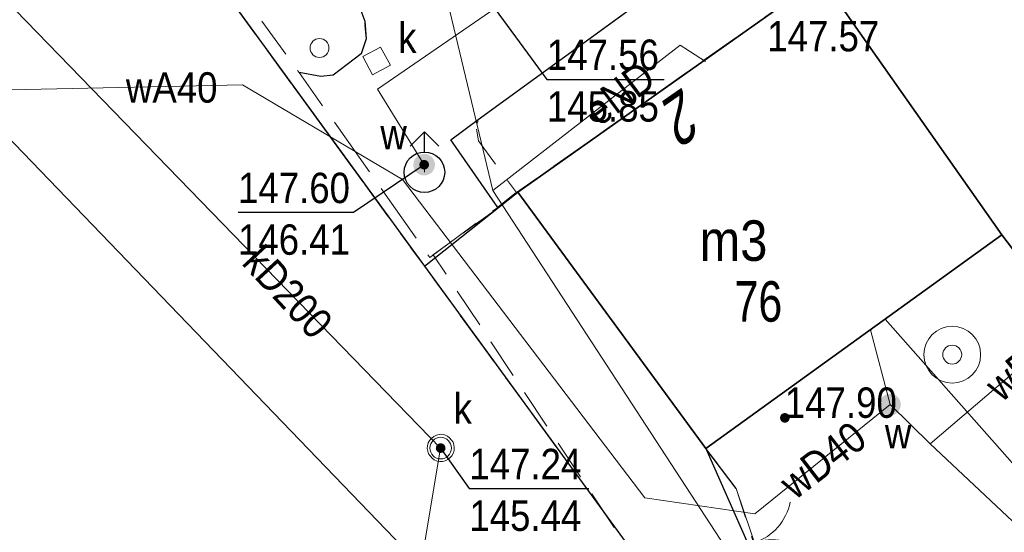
# Model space of a CAD drawing. Header units: metres. Extents: x 5548743 to 5556416, y 5707500 to 5714000.
# Tile 158 of 203: x 5554427 to 5554463, y 5710469 to 5710488. Entities that reach past the tile are written whole.
import ezdxf
from ezdxf.enums import TextEntityAlignment as Align

# ---------------------------------------------------------------- set-up
doc = ezdxf.new("R2010")
doc.units = ezdxf.units.M
doc.header["$MEASUREMENT"] = 0
for name, pattern in [('1.5_0.75', [2.25, 1.5, -0.75]), ('2.25_0.75', [3, 2.25, -0.75]), ('219-1000', [0]), ('otob_1000', [0])]:
    doc.linetypes.add(name, pattern=pattern)
doc.layers.get('0').update_dxf_attribs({"color": 2, "linetype": 'CONTINUOUS', "lineweight": 5})
for name, color, linetype in [('218-kontur użytku gruntowego', 7, 'CONTINUOUS'), ('219-działka ewidencyjna', 7, 'CONTINUOUS'), ('238-Punkt adresowy budynku', 7, 'CONTINUOUS'), ('312-budynek ewidencyjny', 7, 'CONTINUOUS'), ('312-oznaczenie budynku ewidencyjnego', 7, 'CONTINUOUS'), ('312-oznaczenie budynku ewidencyjnego-Atr117', 7, 'CONTINUOUS'), ('brama', 7, 'CONTINUOUS'), ('chodnik', 7, 'CONTINUOUS'), ('hydrant', 7, 'CONTINUOUS'), ('jezdnia', 7, 'CONTINUOUS'), ('krawężnik', 7, 'CONTINUOUS'), ('ogrodzenie trwałe', 7, 'CONTINUOUS'), ('przewód elektroenergetyczny podziemny', 7, 'CONTINUOUS'), ('przewód elektroenergetyczny podziemny-Atr1', 7, 'CONTINUOUS'), ('przewód kanalizacyjny', 7, 'CONTINUOUS'), ('przewód kanalizacyjny-Atr1', 7, 'CONTINUOUS'), ('przewód telekomunikacyjny podziemny', 7, 'CONTINUOUS'), ('przewód wodociągowy', 7, 'CONTINUOUS'), ('przewód wodociągowy-Atr1', 7, 'CONTINUOUS'), ('rzedna', 7, 'CONTINUOUS'), ('rzedna-Atr2', 7, 'CONTINUOUS'), ('rzedna-Atr3', 7, 'CONTINUOUS'), ('studnia kanalizacyjna', 7, 'CONTINUOUS'), ('studnia zwykła', 7, 'CONTINUOUS'), ('słup przewodów napowietrznych', 7, 'CONTINUOUS'), ('trawnik', 7, 'CONTINUOUS'), ('właz do komory lub kanału', 7, 'CONTINUOUS'), ('właz do komory lub kanału - okrągły', 7, 'CONTINUOUS'), ('właz do komory lub kanału - okrągły-Atr17', 7, 'CONTINUOUS'), ('właz do komory lub kanału-Atr17', 7, 'CONTINUOUS'), ('zasuwa lub zawór', 7, 'CONTINUOUS'), ('zasuwa lub zawór-Atr17', 7, 'CONTINUOUS')]:
    doc.layers.add(name, color=color, linetype=linetype)
doc.styles.get("Standard").update_dxf_attribs({"font": 'Working1250', "width": 0.75})
doc.linetypes.add('902-1000', pattern='A,5,0,[1,ksztalty.shx,S=1,R=0,X=0,Y=0],5', length=10)

# ---------------------------------------------------------------- blocks, each defined once
blk = doc.blocks.new('PW01')
at = {"linetype": 'Continuous', "lineweight": 13}
h = blk.add_hatch(color=0, dxfattribs=at)
edge = h.paths.add_edge_path()
edge.add_arc((0, 0), 0.18, 0, 360)
blk = doc.blocks.new('US25')
at = {"linetype": 'Continuous', "lineweight": 13}
h = blk.add_hatch(color=0, dxfattribs=at)
edge = h.paths.add_edge_path()
edge.add_arc((0, 0), 0.4, 0, 360)
blk = doc.blocks.new('US13')
at = {"color": 0, "linetype": 'Continuous', "lineweight": 13}
for radius in [1.05, 0.35]:
    blk.add_circle((0, 0), radius, dxfattribs=at)
blk = doc.blocks.new('OK02')
at = {"color": 0, "linetype": 'Continuous', "lineweight": 0}
for centre, start, end in [((-2, 0), 0, 60), ((2, 0), 120, 180)]:
    blk.add_arc(centre, 2, start, end, dxfattribs=at)
blk = doc.blocks.new('US22')
at = {"color": 0, "linetype": 'Continuous', "lineweight": 0}
blk.add_circle((0, 0), 0.4, dxfattribs=at)
blk = doc.blocks.new('SUWH')
at = {"color": 0, "linetype": 'Continuous'}
for p in [(-0.531, 0.969), (0, 0.75), (0.531, 0.969)]:
    blk.add_line(p, (0, 1.5), dxfattribs=at)
blk.add_circle((0, 0), 0.75, dxfattribs=at)
blk = doc.blocks.new('US15')
at = {"color": 0, "linetype": 'Continuous', "lineweight": 13}
blk.add_circle((0, 0), 0.35, dxfattribs=at)

msp = doc.modelspace()

# ---------------------------------------------------------------- linework, layer by layer
at = {"layer": '218-kontur użytku gruntowego', "color": 70, "linetype": '1.5_0.75', "lineweight": 18, "flags": 128}
for points in [[(5554441.48, 5710478.68), (5554421.11, 5710506.67)], [(5554421.11, 5710506.67), (5554441.48, 5710478.68)], [(5554456.15, 5710489.37), (5554444.93, 5710481.42)], [(5554444.93, 5710481.42), (5554456.15, 5710489.37)], [(5554444.93, 5710481.42), (5554451.89, 5710471.93)], [(5554451.89, 5710471.93), (5554444.93, 5710481.42)], [(5554449.34, 5710467.9), (5554441.48, 5710478.68)], [(5554441.48, 5710478.68), (5554449.34, 5710467.9)], [(5554451.89, 5710471.93), (5554454.24, 5710466.61)], [(5554454.24, 5710466.61), (5554451.89, 5710471.93)]]:
    msp.add_lwpolyline(points, dxfattribs=at)
at = {"layer": '219-działka ewidencyjna', "color": 94, "linetype": '219-1000', "lineweight": 30, "flags": 128}
for points in [[(5554421.11, 5710506.67), (5554441.48, 5710478.68)], [(5554456.15, 5710489.37), (5554444.93, 5710481.42)], [(5554456.15, 5710489.37), (5554462.84, 5710479.84)], [(5554441.48, 5710478.68), (5554444.93, 5710481.42)], [(5554451.89, 5710471.93), (5554444.93, 5710481.42)], [(5554462.84, 5710479.84), (5554464.57, 5710477.56)], [(5554441.48, 5710478.68), (5554449.34, 5710467.9)], [(5554451.89, 5710471.93), (5554454.24, 5710466.61)]]:
    msp.add_lwpolyline(points, dxfattribs=at)
at = {"layer": '312-budynek ewidencyjny', "color": 252, "linetype": 'Continuous', "lineweight": 35, "flags": 128}
for points in [[(5554444.93, 5710481.42), (5554456.15, 5710489.37)], [(5554456.15, 5710489.37), (5554462.84, 5710479.84)], [(5554462.84, 5710479.84), (5554456.15, 5710489.37)], [(5554424.08, 5710485.53), (5554441.35, 5710467.59)], [(5554451.89, 5710471.93), (5554444.93, 5710481.42)], [(5554462.84, 5710479.84), (5554451.89, 5710471.93)], [(5554464.57, 5710477.56), (5554462.84, 5710479.84)]]:
    msp.add_lwpolyline(points, dxfattribs=at)
at = {"layer": 'brama', "color": 252, "linetype": 'otob_1000', "lineweight": 18, "flags": 128}
msp.add_lwpolyline([(5554453.01, 5710470.45), (5554454.37, 5710466.45)], dxfattribs=at)
at = {"layer": 'chodnik', "color": 252, "linetype": '1.5_0.75', "lineweight": 18, "flags": 128}
for points in [[(5554443.41, 5710483.75), (5554443.48, 5710483.32), (5554444.89, 5710481.41), (5554456.15, 5710489.37), (5554463.92, 5710495.09), (5554471.81, 5710500.87), (5554478.92, 5710505.94), (5554487.22, 5710511.83), (5554494.74, 5710517.27), (5554502.24, 5710522.68), (5554509.44, 5710527.98), (5554517.53, 5710533.78), (5554523.91, 5710538.26), (5554526.95, 5710540.3), (5554530.39, 5710542.48), (5554529.99, 5710543.17), (5554531.67, 5710544.37), (5554540.15, 5710548.3), (5554542.17, 5710544.15), (5554543.16, 5710544.62), (5554541.6, 5710547.89), (5554545.78, 5710549.93), (5554545.46, 5710550.59), (5554552.12, 5710553.48), (5554553.39, 5710550.56), (5554546.96, 5710547.54), (5554547.39, 5710546.68), (5554550.44, 5710548.15), (5554556.72, 5710551.2), (5554557.91, 5710550.65), (5554560.57, 5710542.33), (5554562.25, 5710537.06), (5554562.95, 5710534.86), (5554564.19, 5710535.17), (5554563.68, 5710537.46), (5554563.06, 5710540.12), (5554562.14, 5710542.87), (5554557.72, 5710555.64), (5554557.27, 5710556.62), (5554556.75, 5710557.41), (5554555.64, 5710558.2), (5554554.78, 5710558.61), (5554553.78, 5710558.9), (5554553.05, 5710558.68), (5554534.16, 5710549.88), (5554521.64, 5710540.81), (5554505.22, 5710528.95), (5554488.48, 5710516.77), (5554467.28, 5710501.44), (5554443.47, 5710484.11)], [(5554534.68, 5710444.02), (5554533.44, 5710447.83), (5554532.74, 5710450.32), (5554532.25, 5710453.02), (5554531.99, 5710455.98), (5554532.08, 5710458.09), (5554525.34, 5710462.38), (5554524.61, 5710462.94), (5554522.83, 5710461.38), (5554527.34, 5710458.21), (5554523.68, 5710452.82), (5554522.68, 5710451.26), (5554522.17, 5710451.09), (5554521.72, 5710451.23), (5554520.3, 5710452.13), (5554518.05, 5710448.36), (5554519.95, 5710447.14), (5554517.57, 5710443.57), (5554517.24, 5710443.09), (5554516.84, 5710442.79), (5554516.38, 5710442.77), (5554515.07, 5710443.57), (5554513.04, 5710440.34), (5554514.26, 5710439.58), (5554514.56, 5710439.21), (5554514.45, 5710438.79), (5554514.05, 5710438.35), (5554513.16, 5710438.21), (5554511.84, 5710438.35), (5554499.44, 5710441.37), (5554492.31, 5710443.8), (5554488.5, 5710446.13), (5554485.15, 5710442.98), (5554480.02, 5710444.15), (5554476.84, 5710445.73), (5554473, 5710448.34), (5554458, 5710461.89), (5554454.24, 5710466.61), (5554453.01, 5710470.45), (5554451.89, 5710471.93), (5554444.93, 5710481.42), (5554444.35, 5710480.94), (5554441.8, 5710479.11), (5554450.83, 5710465.49), (5554462.77, 5710454.82), (5554472.06, 5710446.49), (5554474.79, 5710444.72), (5554479.98, 5710442.38), (5554485.01, 5710441.4), (5554491.58, 5710441.36), (5554502.71, 5710438.14), (5554511.32, 5710435.72), (5554512.21, 5710435.29), (5554516.44, 5710435.55), (5554519.7, 5710437.6), (5554520.86, 5710439.17), (5554523.35, 5710439.77), (5554534.99, 5710442.97)]]:
    msp.add_lwpolyline(points, close=True, dxfattribs=at)
at = {"layer": 'jezdnia', "color": 252, "linetype": '2.25_0.75', "lineweight": 18, "flags": 128}
msp.add_lwpolyline([(5554412.43, 5710514.29), (5554408.24, 5710510.92), (5554418.66, 5710508.44), (5554419.59, 5710509.15), (5554420.38, 5710509.5), (5554421.46, 5710509.6), (5554422.36, 5710509.47), (5554423.16, 5710509.24), (5554423.89, 5710508.85), (5554424.46, 5710508.45), (5554428.69, 5710502.64), (5554439.05, 5710488.34), (5554439.27, 5710487.75), (5554439.32, 5710487.1), (5554439.14, 5710486.55), (5554438.1, 5710485.76), (5554437.65, 5710485.71), (5554436.85, 5710485.85), (5554441.68, 5710479.01), (5554444.19, 5710480.86), (5554442.45, 5710483.36), (5554443.47, 5710484.11), (5554467.28, 5710501.44), (5554488.48, 5710516.77), (5554505.22, 5710528.95), (5554521.64, 5710540.81), (5554534.16, 5710549.88), (5554542.28, 5710555.84), (5554542.73, 5710556.08), (5554548.69, 5710558.31), (5554550.14, 5710558.79), (5554550.8, 5710559.03), (5554551.51, 5710559.12), (5554552.37, 5710559.08), (5554553.78, 5710558.9), (5554554.78, 5710558.61), (5554555.64, 5710558.2), (5554556.75, 5710557.41), (5554557.27, 5710556.62), (5554557.72, 5710555.64), (5554562.19, 5710557.43), (5554562.14, 5710560.52), (5554558, 5710570.33), (5554557.22, 5710570.54), (5554556.66, 5710571.02), (5554556.14, 5710571.5), (5554555.73, 5710572.18), (5554551.34, 5710570.77), (5554551.5, 5710569.95), (5554551.48, 5710569.22), (5554551.26, 5710568.27), (5554550.9, 5710567.4), (5554550.49, 5710566.63), (5554550, 5710565.93), (5554549.32, 5710565.24), (5554547.89, 5710564.5), (5554545.11, 5710563.32), (5554541.28, 5710561.94), (5554534.34, 5710559.41), (5554531.12, 5710560.98), (5554521.77, 5710557.63), (5554514.14, 5710555.67), (5554512.15, 5710552.94), (5554509.31, 5710551.99), (5554508.96, 5710551.99), (5554508.15, 5710552.25), (5554507.64, 5710552.54), (5554506.95, 5710553.08), (5554506.33, 5710553.74), (5554505.62, 5710554.6), (5554504.27, 5710557.08), (5554503.76, 5710559.81), (5554500.07, 5710560.85), (5554495.64, 5710558.86), (5554496.41, 5710557.66), (5554496.92, 5710556.29), (5554497.23, 5710555.1), (5554497.4, 5710553.9), (5554497.47, 5710552.1), (5554497.29, 5710550.89), (5554497.03, 5710549.78), (5554496.59, 5710548.91), (5554496.04, 5710547.96), (5554495.73, 5710547.56), (5554494.8, 5710547.25), (5554491.67, 5710548.63), (5554486.93, 5710547.1), (5554485.39, 5710546.56), (5554480.26, 5710544.86), (5554478.27, 5710541.32), (5554476.06, 5710540.6), (5554472.16, 5710539.33), (5554470.22, 5710538.71), (5554468.48, 5710538.32), (5554467.02, 5710538.21), (5554465.68, 5710538.2), (5554464.68, 5710538.33), (5554463.62, 5710538.55), (5554462.32, 5710538.98), (5554460.78, 5710539.89), (5554459.64, 5710540.79), (5554459.04, 5710541.45), (5554456.35, 5710545.55), (5554450.55, 5710542.97), (5554450.88, 5710541.78), (5554451.08, 5710540.23), (5554451.01, 5710538.73), (5554450.66, 5710537.42), (5554450.07, 5710535.93), (5554449.39, 5710534.73), (5554448.6, 5710533.68), (5554447.4, 5710532.83), (5554442.88, 5710530.78), (5554440.1, 5710529.43), (5554437.5, 5710528.21), (5554433.01, 5710525.89), (5554428.59, 5710523.58), (5554424.16, 5710521.11), (5554422.19, 5710520.04), (5554421.57, 5710519.67), (5554417.2, 5710517.18), (5554414.65, 5710515.66)], close=True, dxfattribs=at)
at = {"layer": 'krawężnik', "color": 252, "linetype": 'Continuous', "lineweight": 25, "flags": 128}
for points in [[(5554444.89, 5710481.41), (5554444.19, 5710480.86), (5554442.45, 5710483.36), (5554443.47, 5710484.11), (5554467.28, 5710501.44), (5554488.48, 5710516.77), (5554505.22, 5710528.95), (5554521.64, 5710540.81), (5554534.16, 5710549.88), (5554542.28, 5710555.84), (5554542.73, 5710556.08), (5554548.69, 5710558.31), (5554550.14, 5710558.79), (5554550.8, 5710559.03), (5554551.51, 5710559.12), (5554552.37, 5710559.08), (5554553.78, 5710558.9), (5554554.78, 5710558.61), (5554555.64, 5710558.2), (5554556.75, 5710557.41), (5554557.27, 5710556.62), (5554557.72, 5710555.64)], [(5554418.66, 5710508.44), (5554419.59, 5710509.15), (5554420.38, 5710509.5), (5554421.46, 5710509.6), (5554422.36, 5710509.47), (5554423.16, 5710509.24), (5554423.89, 5710508.85), (5554424.46, 5710508.45), (5554428.69, 5710502.64), (5554439.05, 5710488.34), (5554439.27, 5710487.75), (5554439.32, 5710487.1), (5554439.14, 5710486.55), (5554438.1, 5710485.76), (5554437.65, 5710485.71), (5554436.85, 5710485.85)]]:
    msp.add_lwpolyline(points, dxfattribs=at)
at = {"layer": 'ogrodzenie trwałe', "color": 252, "linetype": '902-1000', "lineweight": 25, "flags": 128}
msp.add_lwpolyline([(5554453.01, 5710470.45), (5554451.89, 5710471.93)], dxfattribs=at)
at = {"layer": 'przewód elektroenergetyczny podziemny', "color": 1, "linetype": 'Continuous', "lineweight": 18, "flags": 128}
msp.add_lwpolyline([(5554451.88, 5710486.26), (5554450.94, 5710486.87), (5554444.01, 5710481.48)], dxfattribs=at)
at = {"layer": 'przewód kanalizacyjny', "color": 34, "linetype": 'Continuous', "lineweight": 18, "flags": 128}
for points in [[(5554424.73, 5710489.84), (5554442.08, 5710471.95), (5554441.35, 5710467.59)], [(5554458.52, 5710476.72), (5554467.83, 5710466.19)]]:
    msp.add_lwpolyline(points, dxfattribs=at)
at = {"layer": 'przewód telekomunikacyjny podziemny', "color": 30, "linetype": 'Continuous', "lineweight": 18, "flags": 128}
msp.add_lwpolyline([(5554435.86, 5710515.77), (5554434.21, 5710511.99), (5554433.65, 5710510.4), (5554433.55, 5710506.81), (5554436.41, 5710501.92), (5554440.41, 5710496.53), (5554444.01, 5710481.48), (5554457.17, 5710461.27), (5554472.38, 5710447.38), (5554480.61, 5710442.82), (5554488.24, 5710441.11), (5554491.73, 5710441.17), (5554511.98, 5710435.78), (5554517, 5710436.6), (5554521.87, 5710438.39), (5554531.76, 5710444.54)], dxfattribs=at)
at = {"layer": 'przewód wodociągowy', "color": 5, "linetype": 'Continuous', "lineweight": 18, "flags": 128}
for points in [[(5554453.15, 5710494.76), (5554444.51, 5710488.52), (5554439.75, 5710485.24), (5554441.47, 5710482.44), (5554441.48, 5710482.16)], [(5554453.7, 5710469.52), (5554449.63, 5710470.11), (5554440.67, 5710481.89), (5554434.75, 5710485.4), (5554424.43, 5710485.17)], [(5554460.19, 5710472.11), (5554469.32, 5710479.91)], [(5554457.98, 5710476.33), (5554458.7, 5710473.56)], [(5554453.7, 5710469.52), (5554458.7, 5710473.56)], [(5554458.7, 5710473.56), (5554460.19, 5710472.11)], [(5554460.19, 5710472.11), (5554470.15, 5710462.74)]]:
    msp.add_lwpolyline(points, dxfattribs=at)
at = {"layer": 'rzedna-Atr2', "color": 252, "flags": 128}
for points in [[(5554443.52, 5710489), (5554446.01, 5710485.6), (5554450.341, 5710485.6)], [(5554441.47, 5710482.44), (5554438.86, 5710480.67), (5554434.585, 5710480.67)], [(5554442.08, 5710471.95), (5554443.14, 5710470.45), (5554447.566, 5710470.45)]]:
    msp.add_lwpolyline(points, dxfattribs=at)
at = {"layer": 'studnia kanalizacyjna', "color": 34, "linetype": 'Continuous', "lineweight": 18, "flags": 128}
msp.add_lwpolyline([(5554442.58, 5710471.97), (5554442.58, 5710471.87), (5554442.55, 5710471.77), (5554442.49, 5710471.67), (5554442.42, 5710471.59), (5554442.34, 5710471.53), (5554442.25, 5710471.48), (5554442.15, 5710471.46), (5554442.05, 5710471.45), (5554441.95, 5710471.47), (5554441.84, 5710471.52), (5554441.76, 5710471.58), (5554441.69, 5710471.66), (5554441.63, 5710471.74), (5554441.6, 5710471.84), (5554441.58, 5710471.94), (5554441.59, 5710472.04), (5554441.62, 5710472.14), (5554441.68, 5710472.24), (5554441.75, 5710472.32), (5554441.83, 5710472.38), (5554441.92, 5710472.43), (5554442.02, 5710472.45), (5554442.12, 5710472.46), (5554442.22, 5710472.44), (5554442.33, 5710472.39), (5554442.41, 5710472.33), (5554442.48, 5710472.25), (5554442.54, 5710472.17), (5554442.57, 5710472.07)], close=True, dxfattribs=at)
at = {"layer": 'trawnik', "color": 252, "linetype": '1.5_0.75', "lineweight": 18, "flags": 128}
msp.add_lwpolyline([(5554418.66, 5710508.44), (5554420.17, 5710508.62), (5554420.97, 5710509.27), (5554421.33, 5710508.79), (5554420.68, 5710508.04), (5554421.88, 5710506.39), (5554436.85, 5710485.85), (5554437.65, 5710485.71), (5554438.1, 5710485.76), (5554439.14, 5710486.55), (5554439.32, 5710487.1), (5554439.27, 5710487.75), (5554439.05, 5710488.34), (5554428.69, 5710502.64), (5554424.46, 5710508.45), (5554423.89, 5710508.85), (5554423.16, 5710509.24), (5554422.36, 5710509.47), (5554421.46, 5710509.6), (5554420.38, 5710509.5), (5554419.59, 5710509.15)], close=True, dxfattribs=at)
at = {"layer": 'właz do komory lub kanału', "color": 252, "linetype": 'Continuous', "lineweight": 18, "flags": 128}
msp.add_lwpolyline([(5554439.2, 5710486.44), (5554439.86, 5710486.79), (5554440.22, 5710486.12), (5554439.56, 5710485.77)], close=True, dxfattribs=at)

# ---------------------------------------------------------------- block references
at = {"layer": 'brama', "color": 252, "linetype": 'Continuous', "lineweight": 18, "rotation": 288.778}
msp.add_blockref('OK02', (5554453.69, 5710468.45), dxfattribs=at)
at = {"layer": 'hydrant', "color": 5, "linetype": 'Continuous', "lineweight": 18}
msp.add_blockref('SUWH', (5554441.48, 5710482.16), dxfattribs=at)
at = {"layer": 'rzedna', "color": 252, "linetype": 'Continuous', "lineweight": 18}
msp.add_blockref('PW01', (5554441.47, 5710482.44), dxfattribs=at)
at = {"layer": 'rzedna', "color": 5, "linetype": 'Continuous', "lineweight": 18}
msp.add_blockref('PW01', (5554454.81, 5710473.07), dxfattribs=at)
at = {"layer": 'rzedna', "color": 34, "linetype": 'Continuous', "lineweight": 18}
msp.add_blockref('PW01', (5554442.08, 5710471.95), dxfattribs=at)
at = {"layer": 'studnia zwykła', "color": 5, "linetype": 'Continuous', "lineweight": 18}
msp.add_blockref('US13', (5554461, 5710475.41), dxfattribs=at)
at = {"layer": 'słup przewodów napowietrznych', "color": 252, "linetype": 'Continuous', "lineweight": 18}
msp.add_blockref('US15', (5554437.6, 5710486.76), dxfattribs=at)
at = {"layer": 'właz do komory lub kanału - okrągły', "color": 252, "linetype": 'Continuous', "lineweight": 18}
msp.add_blockref('US22', (5554442.08, 5710471.95), dxfattribs=at)
at = {"layer": 'zasuwa lub zawór', "color": 5, "linetype": 'Continuous', "lineweight": 18}
for p in [(5554441.47, 5710482.44), (5554458.7, 5710473.56)]:
    msp.add_blockref('US25', p, dxfattribs=at)

# ---------------------------------------------------------------- texts
at = {"layer": '238-Punkt adresowy budynku', "color": 252, "linetype": 'Continuous', "lineweight": 18, "oblique": 15, "width": 0.79}
msp.add_text('2', height=1.8, rotation=214.75, dxfattribs=at).set_placement((5554450.63, 5710485.04), align=Align.CENTER)
at = {"layer": '312-oznaczenie budynku ewidencyjnego', "color": 252, "linetype": 'Continuous', "lineweight": 18, "width": 0.79}
msp.add_text('76', height=1.5, dxfattribs=at).set_placement((5554452.95, 5710478.13), align=Align.TOP_LEFT)
at = {"layer": '312-oznaczenie budynku ewidencyjnego-Atr117', "color": 252, "width": 0.9}
msp.add_text('m3', height=1.5, dxfattribs=at).set_placement((5554452.91, 5710479.63), align=Align.MIDDLE_CENTER)
at = {"layer": 'przewód elektroenergetyczny podziemny-Atr1', "color": 1, "width": 0.9}
msp.add_text('eND', height=1.125, rotation=36.57, dxfattribs=at).set_placement((5554447.61, 5710484.28), align=Align.MIDDLE_LEFT)
at = {"layer": 'przewód kanalizacyjny-Atr1', "color": 34, "width": 0.9}
msp.add_text('kD200', height=1.125, rotation=312.821, dxfattribs=at).set_placement((5554435.1, 5710479.16), align=Align.MIDDLE_LEFT)
at = {"layer": 'przewód wodociągowy-Atr1', "color": 5, "width": 0.9}
msp.add_text('wA40', height=1.125, dxfattribs=at).set_placement((5554430.44, 5710485.3), align=Align.MIDDLE_LEFT)
for s, rotation, p in [('wD32', 39.204, (5554462.46, 5710474.05)), ('wD40', 37.546, (5554454.84, 5710470.45))]:
    msp.add_text(s, height=1.125, rotation=rotation, dxfattribs=at).set_placement(p, align=Align.MIDDLE_LEFT)
at = {"layer": 'rzedna-Atr2', "color": 252, "width": 0.9}
for s, p in [('147.56', (5554446.01, 5710485.611)), ('147.60', (5554434.585, 5710480.681))]:
    msp.add_text(s, height=1.125, dxfattribs=at).set_placement(p, align=Align.BOTTOM_LEFT)
at = {"layer": 'rzedna-Atr2', "color": 5, "width": 0.9}
msp.add_text('147.90', height=1.125, dxfattribs=at).set_placement((5554454.81, 5710473.07))
at = {"layer": 'rzedna-Atr2', "color": 34, "width": 0.9}
msp.add_text('147.24', height=1.125, dxfattribs=at).set_placement((5554443.14, 5710470.461), align=Align.BOTTOM_LEFT)
at = {"layer": 'rzedna-Atr3', "color": 252, "width": 0.9}
for s, p in [('147.57', (5554454.16, 5710486.299)), ('145.85', (5554446.01, 5710483.699)), ('146.41', (5554434.585, 5710478.769))]:
    msp.add_text(s, height=1.125, dxfattribs=at).set_placement(p, align=Align.BOTTOM_LEFT)
at = {"layer": 'rzedna-Atr3', "color": 34, "width": 0.9}
msp.add_text('145.44', height=1.125, dxfattribs=at).set_placement((5554443.14, 5710468.549), align=Align.BOTTOM_LEFT)
at = {"layer": 'właz do komory lub kanału - okrągły-Atr17', "color": 252, "width": 0.9}
msp.add_text('k', height=1.125, dxfattribs=at).set_placement((5554442.56, 5710472.85))
at = {"layer": 'właz do komory lub kanału-Atr17', "color": 252, "width": 0.9}
msp.add_text('k', height=1.125, dxfattribs=at).set_placement((5554440.51, 5710486.58))
at = {"layer": 'zasuwa lub zawór-Atr17', "color": 5, "width": 0.9}
for p in [(5554439.85, 5710483.01), (5554458.51, 5710471.94)]:
    msp.add_text('w', height=1.125, dxfattribs=at).set_placement(p)

doc.saveas('drawing.dxf')
